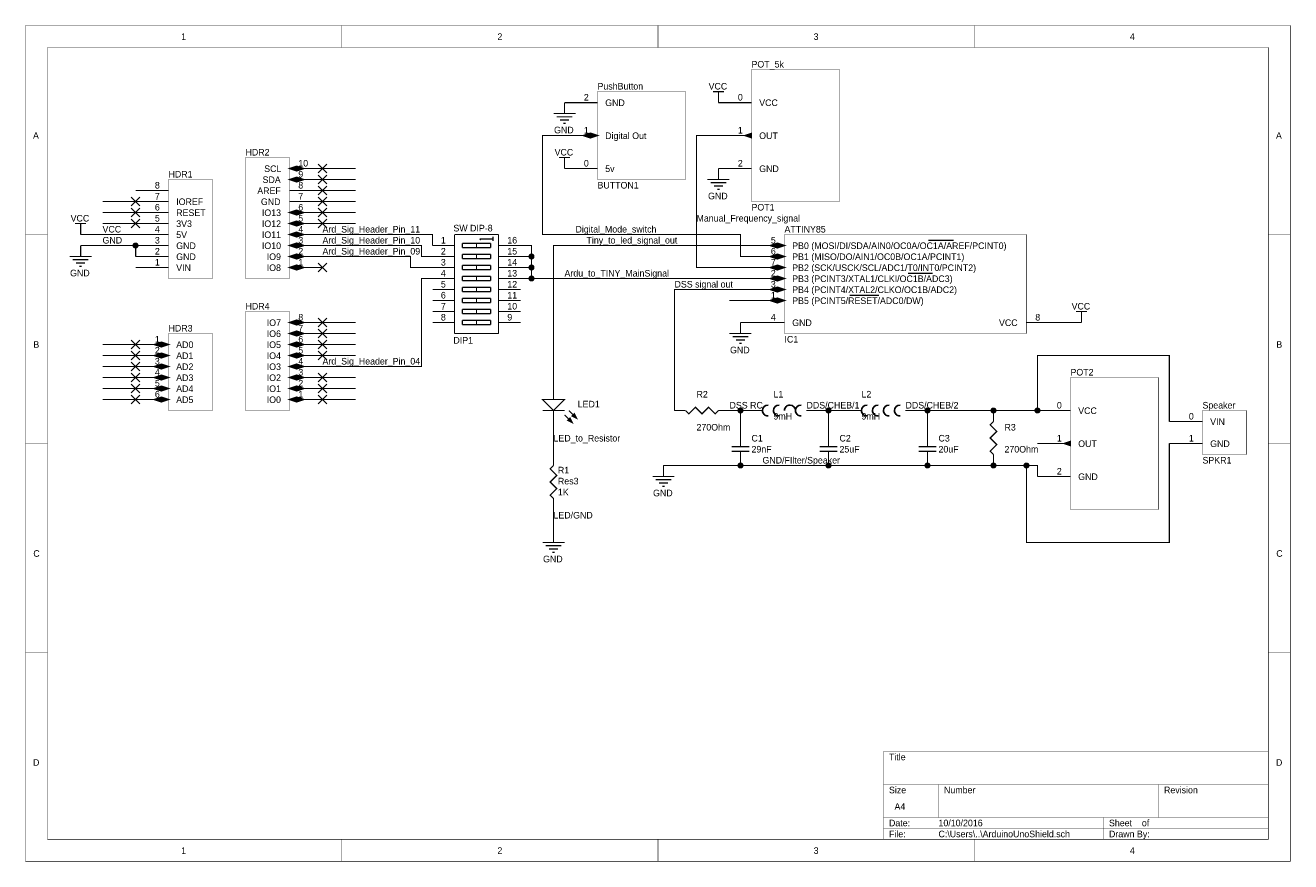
# Model space of a CAD drawing. Header units: millimetres. Extents: x 0 to 11.5, y 0 to 7.6.
import ezdxf

# ---------------------------------------------------------------- set-up
doc = ezdxf.new("R2010")
doc.units = ezdxf.units.MM
doc.header["$MEASUREMENT"] = 0
doc.layers.add('Sheet', color=255, linetype='Continuous')

msp = doc.modelspace()

# ---------------------------------------------------------------- linework, layer by layer
at = {"layer": 'Sheet'}
for points, const_width in [([(0, 7.6), (11.499, 7.6), (11.499, 0.001), (0, 0.001), (0, 7.6)], 0.0039), ([(2.875, 7.4), (2.875, 7.6)], 0.0039), ([(5.75, 7.4), (5.75, 7.6)], 0.0039), ([(8.625, 7.4), (8.625, 7.6)], 0.0039), ([(0.2, 7.4), (11.299, 7.4), (11.299, 0.201), (0.2, 0.201), (0.2, 7.4)], 0.0039), ([(6.6, 7.2), (7.399, 7.2), (7.399, 6.001), (6.6, 6.001), (6.6, 7.2)], 0.0039), ([(4.9, 6.9), (4.9, 6.8)], 0.0118), ([(5.2, 6.9), (4.9, 6.9)], 0.0118), ([(5.2, 7), (5.999, 7), (5.999, 6.201), (5.2, 6.201), (5.2, 7)], 0.0039), ([(6.25, 7), (6.35, 7)], 0.0118), ([(6.3, 6.9), (6.3, 7)], 0.0118), ([(6.6, 6.9), (6.3, 6.9)], 0.0118), ([(4.8, 6.8), (5, 6.8)], 0.0118), ([(4.83, 6.77), (4.97, 6.77)], 0.0118), ([(4.86, 6.74), (4.94, 6.74)], 0.0118), ([(4.89, 6.71), (4.91, 6.71)], 0.0118), ([(4.9, 6.6), (4.7, 6.6), (4.7, 5.7), (6.5, 5.7), (6.5, 5.5), (6.7, 5.5)], 0.0118), ([(5.2, 6.6), (4.9, 6.6)], 0.0118), ([(6.3, 6.6), (6.1, 6.6), (6.1, 5.4), (6.7, 5.4)], 0.0118), ([(6.6, 6.6), (6.3, 6.6)], 0.0118), ([(2, 6.4), (2.399, 6.4), (2.399, 5.301), (2, 5.301), (2, 6.4)], 0.0039), ([(2.66, 6.26), (2.74, 6.34)], 0.0118), ([(2.66, 6.34), (2.74, 6.26)], 0.0118), ([(4.85, 6.4), (4.95, 6.4)], 0.0118), ([(4.9, 6.3), (4.9, 6.4)], 0.0118), ([(2.4, 6.3), (2.7, 6.3)], 0.0118), ([(2.66, 6.16), (2.74, 6.24)], 0.0118), ([(2.66, 6.24), (2.74, 6.16)], 0.0118), ([(3, 6.3), (2.7, 6.3)], 0.0118), ([(5.2, 6.3), (4.9, 6.3)], 0.0118), ([(6.3, 6.3), (6.3, 6.2)], 0.0118), ([(6.6, 6.3), (6.3, 6.3)], 0.0118), ([(1.3, 6.1), (1, 6.1)], 0.0118), ([(1.3, 6.2), (1.699, 6.2), (1.699, 5.301), (1.3, 5.301), (1.3, 6.2)], 0.0039), ([(2.4, 6.2), (2.7, 6.2)], 0.0118), ([(2.4, 6.1), (2.7, 6.1)], 0.0118), ([(2.66, 6.06), (2.74, 6.14)], 0.0118), ([(2.66, 6.14), (2.74, 6.06)], 0.0118), ([(3, 6.2), (2.7, 6.2)], 0.0118), ([(3, 6.1), (2.7, 6.1)], 0.0118), ([(6.2, 6.2), (6.4, 6.2)], 0.0118), ([(6.23, 6.17), (6.37, 6.17)], 0.0118), ([(6.26, 6.14), (6.34, 6.14)], 0.0118), ([(6.29, 6.11), (6.31, 6.11)], 0.0118), ([(1, 6), (0.7, 6)], 0.0118), ([(0.96, 5.96), (1.04, 6.04)], 0.0118), ([(0.96, 6.04), (1.04, 5.96)], 0.0118), ([(1.3, 6), (1, 6)], 0.0118), ([(2.4, 6), (2.7, 6)], 0.0118), ([(2.66, 5.96), (2.74, 6.04)], 0.0118), ([(2.66, 6.04), (2.74, 5.96)], 0.0118), ([(3, 6), (2.7, 6)], 0.0118), ([(1, 5.9), (0.7, 5.9)], 0.0118), ([(0.96, 5.86), (1.04, 5.94)], 0.0118), ([(0.96, 5.94), (1.04, 5.86)], 0.0118), ([(1.3, 5.9), (1, 5.9)], 0.0118), ([(2.4, 5.9), (2.7, 5.9)], 0.0118), ([(2.66, 5.86), (2.74, 5.94)], 0.0118), ([(2.66, 5.94), (2.74, 5.86)], 0.0118), ([(2.7, 5.9), (3, 5.9)], 0.0118), ([(0.45, 5.8), (0.55, 5.8)], 0.0118), ([(0.5, 5.7), (0.5, 5.8)], 0.0118), ([(1, 5.8), (0.7, 5.8)], 0.0118), ([(0.96, 5.76), (1.04, 5.84)], 0.0118), ([(0.96, 5.84), (1.04, 5.76)], 0.0118), ([(1.3, 5.8), (1, 5.8)], 0.0118), ([(2.4, 5.8), (2.7, 5.8)], 0.0118), ([(2.66, 5.76), (2.74, 5.84)], 0.0118), ([(2.66, 5.84), (2.74, 5.76)], 0.0118), ([(2.7, 5.8), (3, 5.8)], 0.0118), ([(0.2, 5.7), (0, 5.7)], 0.0039), ([(0.5, 5.7), (1, 5.7)], 0.0118), ([(1.3, 5.7), (1, 5.7)], 0.0118), ([(2.4, 5.7), (2.7, 5.7)], 0.0118), ([(2.7, 5.7), (3.7, 5.7), (3.7, 5.6)], 0.0118), ([(3.9, 5.7), (3.9, 4.8)], 0.0118), ([(4.3, 5.7), (3.9, 5.7)], 0.0118), ([(4.14, 5.65), (4.13, 5.66)], 0.0118), ([(4.13, 5.66), (4.25, 5.66)], 0.0118), ([(4.25, 5.68), (4.25, 5.64)], 0.0118), ([(4.3, 4.8), (4.3, 5.7)], 0.0118), ([(6.9, 5.7), (9.099, 5.7), (9.099, 4.801), (6.9, 4.801), (6.9, 5.7)], 0.0039), ([(8.271, 5.648), (8.208, 5.648)], 0.0118), ([(8.33, 5.648), (8.271, 5.648)], 0.0118), ([(8.374, 5.648), (8.33, 5.648)], 0.0118), ([(8.437, 5.648), (8.374, 5.648)], 0.0118), ([(11.3, 5.7), (11.5, 5.7)], 0.0039), ([(0.5, 5.6), (0.5, 5.5)], 0.0118), ([(0.5, 5.6), (1, 5.6)], 0.0118), ([(1.3, 5.6), (1, 5.6)], 0.0118), ([(1, 5.5), (1, 5.6)], 0.0118), ([(2.4, 5.6), (2.7, 5.6)], 0.0118), ([(2.7, 5.6), (3.6, 5.6), (3.6, 5.5), (3.7, 5.5)], 0.0118), ([(3.9, 5.6), (3.7, 5.6)], 0.0118), ([(3.97, 5.62), (4.23, 5.62)], 0.0118), ([(3.97, 5.58), (3.97, 5.62)], 0.0118), ([(4.23, 5.58), (3.97, 5.58)], 0.0118), ([(3.97, 5.52), (4.23, 5.52)], 0.0118), ([(3.97, 5.48), (3.97, 5.52)], 0.0118), ([(4.1, 5.62), (4.1, 5.58)], 0.0118), ([(4.1, 5.52), (4.1, 5.48)], 0.0118), ([(4.23, 5.62), (4.23, 5.58)], 0.0118), ([(4.23, 5.52), (4.23, 5.48)], 0.0118), ([(4.3, 5.6), (4.5, 5.6)], 0.0118), ([(4.5, 5.6), (4.6, 5.6), (4.6, 5.5), (4.6, 5.4), (4.6, 5.3), (4.5, 5.3)], 0.0118), ([(6.7, 5.6), (4.8, 5.6), (4.8, 4.4)], 0.0118), ([(6.9, 5.6), (6.7, 5.6)], 0.0118), ([(0.4, 5.5), (0.6, 5.5)], 0.0118), ([(0.43, 5.47), (0.57, 5.47)], 0.0118), ([(0.46, 5.44), (0.54, 5.44)], 0.0118), ([(0.49, 5.41), (0.51, 5.41)], 0.0118), ([(1.3, 5.5), (1, 5.5)], 0.0118), ([(2.4, 5.5), (2.7, 5.5)], 0.0118), ([(2.66, 5.36), (2.74, 5.44)], 0.0118), ([(2.66, 5.44), (2.74, 5.36)], 0.0118), ([(2.7, 5.5), (3.5, 5.5), (3.5, 5.4), (3.7, 5.4)], 0.0118), ([(3.9, 5.5), (3.7, 5.5)], 0.0118), ([(4.23, 5.48), (3.97, 5.48)], 0.0118), ([(3.97, 5.42), (4.23, 5.42)], 0.0118), ([(3.97, 5.38), (3.97, 5.42)], 0.0118), ([(4.1, 5.42), (4.1, 5.38)], 0.0118), ([(4.23, 5.42), (4.23, 5.38)], 0.0118), ([(4.3, 5.5), (4.5, 5.5)], 0.0118), ([(4.5, 5.5), (4.6, 5.5)], 0.0118), ([(6.9, 5.5), (6.7, 5.5)], 0.0118), ([(1.3, 5.4), (1, 5.4)], 0.0118), ([(2.4, 5.4), (2.7, 5.4)], 0.0118), ([(2.7, 4.5), (3.6, 4.5), (3.6, 5.3), (3.7, 5.3)], 0.0118), ([(3.9, 5.4), (3.7, 5.4)], 0.0118), ([(3.9, 5.3), (3.7, 5.3)], 0.0118), ([(4.23, 5.38), (3.97, 5.38)], 0.0118), ([(3.97, 5.32), (4.23, 5.32)], 0.0118), ([(3.97, 5.28), (3.97, 5.32)], 0.0118), ([(4.1, 5.32), (4.1, 5.28)], 0.0118), ([(4.23, 5.32), (4.23, 5.28)], 0.0118), ([(4.3, 5.4), (4.5, 5.4)], 0.0118), ([(4.3, 5.3), (4.5, 5.3)], 0.0118), ([(4.5, 5.4), (4.6, 5.4)], 0.0118), ([(4.6, 5.3), (6.7, 5.3)], 0.0118), ([(6.9, 5.4), (6.7, 5.4)], 0.0118), ([(6.9, 5.3), (6.7, 5.3)], 0.0118), ([(8.086, 5.348), (8.023, 5.348)], 0.0118), ([(8.145, 5.348), (8.086, 5.348)], 0.0118), ([(8.189, 5.348), (8.145, 5.348)], 0.0118), ([(8.247, 5.348), (8.189, 5.348)], 0.0118), ([(3.9, 5.2), (3.7, 5.2)], 0.0118), ([(4.23, 5.28), (3.97, 5.28)], 0.0118), ([(3.97, 5.22), (4.23, 5.22)], 0.0118), ([(3.97, 5.18), (3.97, 5.22)], 0.0118), ([(4.23, 5.18), (3.97, 5.18)], 0.0118), ([(4.1, 5.22), (4.1, 5.18)], 0.0118), ([(4.23, 5.22), (4.23, 5.18)], 0.0118), ([(4.3, 5.2), (4.5, 5.2)], 0.0118), ([(6.7, 5.2), (5.9, 5.2), (5.9, 4.1)], 0.0118), ([(6.9, 5.2), (6.7, 5.2)], 0.0118), ([(3.9, 5.1), (3.7, 5.1)], 0.0118), ([(3.97, 5.12), (4.23, 5.12)], 0.0118), ([(3.97, 5.08), (3.97, 5.12)], 0.0118), ([(4.23, 5.08), (3.97, 5.08)], 0.0118), ([(4.1, 5.12), (4.1, 5.08)], 0.0118), ([(4.23, 5.12), (4.23, 5.08)], 0.0118), ([(4.3, 5.1), (4.5, 5.1)], 0.0118), ([(6.7, 5.1), (6.4, 5.1)], 0.0118), ([(6.9, 5.1), (6.7, 5.1)], 0.0118), ([(7.551, 5.148), (7.493, 5.148)], 0.0118), ([(7.604, 5.148), (7.551, 5.148)], 0.0118), ([(7.653, 5.148), (7.604, 5.148)], 0.0118), ([(7.706, 5.148), (7.653, 5.148)], 0.0118), ([(7.76, 5.148), (7.706, 5.148)], 0.0118), ([(2, 5), (2.399, 5), (2.399, 4.101), (2, 4.101), (2, 5)], 0.0039), ([(3.9, 5), (3.7, 5)], 0.0118), ([(3.97, 5.02), (4.23, 5.02)], 0.0118), ([(3.97, 4.98), (3.97, 5.02)], 0.0118), ([(4.23, 4.98), (3.97, 4.98)], 0.0118), ([(4.1, 5.02), (4.1, 4.98)], 0.0118), ([(4.23, 5.02), (4.23, 4.98)], 0.0118), ([(4.3, 5), (4.5, 5)], 0.0118), ([(9.55, 5), (9.65, 5)], 0.0118), ([(9.6, 4.9), (9.6, 5)], 0.0118), ([(2.4, 4.9), (2.7, 4.9)], 0.0118), ([(2.66, 4.86), (2.74, 4.94)], 0.0118), ([(2.66, 4.94), (2.74, 4.86)], 0.0118), ([(2.66, 4.76), (2.74, 4.84)], 0.0118), ([(2.66, 4.84), (2.74, 4.76)], 0.0118), ([(2.7, 4.9), (3, 4.9)], 0.0118), ([(3.9, 4.9), (3.7, 4.9)], 0.0118), ([(3.97, 4.92), (4.23, 4.92)], 0.0118), ([(3.97, 4.88), (3.97, 4.92)], 0.0118), ([(4.23, 4.88), (3.97, 4.88)], 0.0118), ([(4.1, 4.92), (4.1, 4.88)], 0.0118), ([(4.23, 4.92), (4.23, 4.88)], 0.0118), ([(4.3, 4.9), (4.5, 4.9)], 0.0118), ([(6.5, 4.9), (6.5, 4.8)], 0.0118), ([(6.5, 4.9), (6.7, 4.9)], 0.0118), ([(6.9, 4.9), (6.7, 4.9)], 0.0118), ([(9.1, 4.9), (9.3, 4.9)], 0.0118), ([(9.6, 4.9), (9.3, 4.9)], 0.0118), ([(0.96, 4.66), (1.04, 4.74)], 0.0118), ([(0.96, 4.74), (1.04, 4.66)], 0.0118), ([(1.3, 4.8), (1.699, 4.8), (1.699, 4.101), (1.3, 4.101), (1.3, 4.8)], 0.0039), ([(2.4, 4.8), (2.7, 4.8)], 0.0118), ([(2.66, 4.66), (2.74, 4.74)], 0.0118), ([(2.66, 4.74), (2.74, 4.66)], 0.0118), ([(2.7, 4.8), (3, 4.8)], 0.0118), ([(3.9, 4.8), (4.3, 4.8)], 0.0118), ([(6.4, 4.8), (6.6, 4.8)], 0.0118), ([(6.43, 4.77), (6.57, 4.77)], 0.0118), ([(6.46, 4.74), (6.54, 4.74)], 0.0118), ([(1, 4.7), (0.7, 4.7)], 0.0118), ([(1, 4.6), (0.7, 4.6)], 0.0118), ([(0.96, 4.56), (1.04, 4.64)], 0.0118), ([(0.96, 4.64), (1.04, 4.56)], 0.0118), ([(1.3, 4.7), (1, 4.7)], 0.0118), ([(1.3, 4.6), (1, 4.6)], 0.0118), ([(2.4, 4.7), (2.7, 4.7)], 0.0118), ([(2.4, 4.6), (2.7, 4.6)], 0.0118), ([(2.66, 4.56), (2.74, 4.64)], 0.0118), ([(2.66, 4.64), (2.74, 4.56)], 0.0118), ([(2.7, 4.7), (3, 4.7)], 0.0118), ([(2.7, 4.6), (3, 4.6)], 0.0118), ([(6.49, 4.71), (6.51, 4.71)], 0.0118), ([(8.2, 4.1), (8.8, 4.1), (9.2, 4.1), (9.2, 4.6), (10.4, 4.6), (10.4, 4)], 0.0118), ([(1, 4.5), (0.7, 4.5)], 0.0118), ([(0.96, 4.46), (1.04, 4.54)], 0.0118), ([(0.96, 4.54), (1.04, 4.46)], 0.0118), ([(1.3, 4.5), (1, 4.5)], 0.0118), ([(2.4, 4.5), (2.7, 4.5)], 0.0118), ([(1, 4.4), (0.7, 4.4)], 0.0118), ([(0.96, 4.36), (1.04, 4.44)], 0.0118), ([(0.96, 4.44), (1.04, 4.36)], 0.0118), ([(1.3, 4.4), (1, 4.4)], 0.0118), ([(2.4, 4.4), (2.7, 4.4)], 0.0118), ([(2.66, 4.36), (2.74, 4.44)], 0.0118), ([(2.66, 4.44), (2.74, 4.36)], 0.0118), ([(2.7, 4.4), (3, 4.4)], 0.0118), ([(4.8, 4.2), (4.8, 4.4)], 0.0118), ([(9.5, 4.4), (10.299, 4.4), (10.299, 3.201), (9.5, 3.201), (9.5, 4.4)], 0.0039), ([(1, 4.3), (0.7, 4.3)], 0.0118), ([(0.96, 4.26), (1.04, 4.34)], 0.0118), ([(0.96, 4.34), (1.04, 4.26)], 0.0118), ([(1.3, 4.3), (1, 4.3)], 0.0118), ([(2.4, 4.3), (2.7, 4.3)], 0.0118), ([(2.66, 4.26), (2.74, 4.34)], 0.0118), ([(2.66, 4.34), (2.74, 4.26)], 0.0118), ([(2.7, 4.3), (3, 4.3)], 0.0118), ([(1, 4.2), (0.7, 4.2)], 0.0118), ([(0.96, 4.16), (1.04, 4.24)], 0.0118), ([(0.96, 4.24), (1.04, 4.16)], 0.0118), ([(1.3, 4.2), (1, 4.2)], 0.0118), ([(2.4, 4.2), (2.7, 4.2)], 0.0118), ([(2.66, 4.16), (2.74, 4.24)], 0.0118), ([(2.66, 4.24), (2.74, 4.16)], 0.0118), ([(2.7, 4.2), (3, 4.2)], 0.0118), ([(4.9, 4.1), (4.7, 4.1)], 0.0118), ([(4.8, 4.1), (4.8, 3.9)], 0.0118), ([(4.9, 4.06), (4.97, 3.99)], 0.0118), ([(4.94, 4.1), (5.01, 4.03)], 0.0118), ([(6, 4.1), (5.9, 4.1)], 0.0118), ([(6, 4.1), (6.03, 4.07), (6.09, 4.13), (6.15, 4.07), (6.21, 4.13), (6.27, 4.07), (6.3, 4.1)], 0.0118), ([(6.3, 4.1), (6.4, 4.1)], 0.0118), ([(6.6, 4.1), (6.5, 4.1), (6.4, 4.1)], 0.0118), ([(6.5, 4.1), (6.5, 3.9)], 0.0118), ([(6.7, 4.1), (6.6, 4.1)], 0.0118), ([(7.1, 4.1), (7.2, 4.1)], 0.0118), ([(7.3, 3.9), (7.3, 4.1), (7.2, 4.1)], 0.0118), ([(7.3, 4.1), (7.5, 4.1)], 0.0118), ([(7.6, 4.1), (7.5, 4.1)], 0.0118), ([(8, 4.1), (8.1, 4.1)], 0.0118), ([(8.1, 4.1), (8.2, 4.1), (8.2, 3.9)], 0.0118), ([(8.8, 4), (8.8, 4.1)], 0.0118), ([(9.5, 4.1), (9.2, 4.1)], 0.0118), ([(10.7, 4.1), (11.099, 4.1), (11.099, 3.701), (10.7, 3.701), (10.7, 4.1)], 0.0039), ([(8.8, 4), (8.77, 3.97), (8.83, 3.91), (8.77, 3.85), (8.83, 3.79), (8.77, 3.73), (8.8, 3.7)], 0.0118), ([(10.7, 4), (10.4, 4)], 0.0118), ([(0.2, 3.8), (0, 3.8)], 0.0039), ([(4.8, 3.7), (4.8, 3.9)], 0.0118), ([(6.5, 3.8), (6.5, 3.9)], 0.0118), ([(6.5, 3.8), (6.5, 3.77)], 0.0118), ([(7.3, 3.8), (7.3, 3.9)], 0.0118), ([(7.3, 3.8), (7.3, 3.77)], 0.0118), ([(8.2, 3.8), (8.2, 3.9)], 0.0118), ([(8.2, 3.8), (8.2, 3.77)], 0.0118), ([(9.1, 3.6), (9.1, 2.9), (10.4, 2.9), (10.4, 3.8)], 0.0118), ([(9.5, 3.8), (9.2, 3.8)], 0.0118), ([(10.7, 3.8), (10.4, 3.8)], 0.0118), ([(11.3, 3.8), (11.5, 3.8)], 0.0039), ([(4.8, 3.6), (4.8, 3.7)], 0.0118), ([(6.42, 3.77), (6.58, 3.77)], 0.0118), ([(6.58, 3.73), (6.42, 3.73)], 0.0118), ([(6.5, 3.7), (6.5, 3.73)], 0.0118), ([(6.5, 3.7), (6.5, 3.6)], 0.0118), ([(7.22, 3.77), (7.38, 3.77)], 0.0118), ([(7.38, 3.73), (7.22, 3.73)], 0.0118), ([(7.3, 3.7), (7.3, 3.73)], 0.0118), ([(7.3, 3.7), (7.3, 3.6)], 0.0118), ([(8.12, 3.77), (8.28, 3.77)], 0.0118), ([(8.28, 3.73), (8.12, 3.73)], 0.0118), ([(8.2, 3.7), (8.2, 3.73)], 0.0118), ([(8.2, 3.7), (8.2, 3.6)], 0.0118), ([(8.8, 3.7), (8.8, 3.6)], 0.0118), ([(4.8, 3.6), (4.77, 3.57), (4.83, 3.51), (4.77, 3.45), (4.83, 3.39), (4.77, 3.33), (4.8, 3.3)], 0.0118), ([(5.8, 3.6), (5.8, 3.5)], 0.0118), ([(9.2, 3.5), (9.2, 3.6), (9.1, 3.6), (8.8, 3.6), (8.2, 3.6), (7.3, 3.6), (6.5, 3.6), (5.8, 3.6)], 0.0118), ([(5.7, 3.5), (5.9, 3.5)], 0.0118), ([(5.73, 3.47), (5.87, 3.47)], 0.0118), ([(9.5, 3.5), (9.2, 3.5)], 0.0118), ([(5.76, 3.44), (5.84, 3.44)], 0.0118), ([(5.79, 3.41), (5.81, 3.41)], 0.0118), ([(4.8, 3.3), (4.8, 3.2)], 0.0118), ([(4.8, 3), (4.8, 3.2)], 0.0118), ([(4.8, 3), (4.8, 2.9)], 0.0118), ([(4.7, 2.9), (4.9, 2.9)], 0.0118), ([(4.73, 2.87), (4.87, 2.87)], 0.0118), ([(4.76, 2.84), (4.84, 2.84)], 0.0118), ([(4.79, 2.81), (4.81, 2.81)], 0.0118), ([(0.2, 1.9), (0, 1.9)], 0.0039), ([(11.3, 1.9), (11.5, 1.9)], 0.0039), ([(7.8, 1), (11.3, 1)], 0.0039), ([(7.8, 0.2), (7.8, 1)], 0.0039), ([(7.8, 0.7), (11.3, 0.7)], 0.0039), ([(8.3, 0.4), (8.3, 0.7)], 0.0039), ([(10.3, 0.4), (10.3, 0.7)], 0.0039), ([(7.8, 0.4), (11.3, 0.4)], 0.0039), ([(9.8, 0.2), (9.8, 0.4)], 0.0039), ([(7.8, 0.3), (11.3, 0.3)], 0.0039), ([(2.875, 0.2), (2.875, 0)], 0.0039), ([(5.75, 0.2), (5.75, 0)], 0.0039), ([(8.625, 0.2), (8.625, 0)], 0.0039)]:
    msp.add_lwpolyline(points, dxfattribs=dict(at, const_width=const_width))
at = {"layer": 'Sheet', "const_width": 0.0118}
for points in [[(5.13, 6.58), (5.07, 6.6), (5.13, 6.62), (5.13, 6.58)], [(5.13, 6.62), (5.13, 6.58), (5.07, 6.6), (5.13, 6.62)], [(5.2, 6.6), (5.14, 6.58), (5.14, 6.62), (5.2, 6.6)], [(5.14, 6.62), (5.2, 6.6), (5.14, 6.58), (5.14, 6.62)], [(6.6, 6.58), (6.54, 6.6), (6.6, 6.62), (6.6, 6.58)], [(6.54, 6.6), (6.6, 6.62), (6.6, 6.58), (6.54, 6.6)], [(2.46, 6.28), (2.4, 6.3), (2.46, 6.32), (2.46, 6.28)], [(2.46, 6.32), (2.4, 6.3), (2.46, 6.28), (2.46, 6.32)], [(2.53, 6.3), (2.47, 6.28), (2.47, 6.32), (2.53, 6.3)], [(2.47, 6.32), (2.47, 6.28), (2.53, 6.3), (2.47, 6.32)], [(2.46, 6.18), (2.4, 6.2), (2.46, 6.22), (2.46, 6.18)], [(2.46, 6.22), (2.4, 6.2), (2.46, 6.18), (2.46, 6.22)], [(2.53, 6.2), (2.47, 6.18), (2.47, 6.22), (2.53, 6.2)], [(2.47, 6.22), (2.47, 6.18), (2.53, 6.2), (2.47, 6.22)], [(2.46, 5.88), (2.4, 5.9), (2.46, 5.92), (2.46, 5.88)], [(2.46, 5.92), (2.4, 5.9), (2.46, 5.88), (2.46, 5.92)], [(2.53, 5.9), (2.47, 5.88), (2.47, 5.92), (2.53, 5.9)], [(2.47, 5.92), (2.47, 5.88), (2.53, 5.9), (2.47, 5.92)], [(2.46, 5.78), (2.4, 5.8), (2.46, 5.82), (2.46, 5.78)], [(2.46, 5.82), (2.4, 5.8), (2.46, 5.78), (2.46, 5.82)], [(2.53, 5.8), (2.47, 5.78), (2.47, 5.82), (2.53, 5.8)], [(2.47, 5.82), (2.47, 5.78), (2.53, 5.8), (2.47, 5.82)], [(2.46, 5.68), (2.4, 5.7), (2.46, 5.72), (2.46, 5.68)], [(2.46, 5.72), (2.4, 5.7), (2.46, 5.68), (2.46, 5.72)], [(2.53, 5.7), (2.47, 5.68), (2.47, 5.72), (2.53, 5.7)], [(2.47, 5.72), (2.47, 5.68), (2.53, 5.7), (2.47, 5.72)], [(2.46, 5.58), (2.4, 5.6), (2.46, 5.62), (2.46, 5.58)], [(2.46, 5.62), (2.4, 5.6), (2.46, 5.58), (2.46, 5.62)], [(2.46, 5.48), (2.4, 5.5), (2.46, 5.52), (2.46, 5.48)], [(2.46, 5.52), (2.4, 5.5), (2.46, 5.48), (2.46, 5.52)], [(2.53, 5.6), (2.47, 5.58), (2.47, 5.62), (2.53, 5.6)], [(2.47, 5.62), (2.47, 5.58), (2.53, 5.6), (2.47, 5.62)], [(2.53, 5.5), (2.47, 5.48), (2.47, 5.52), (2.53, 5.5)], [(2.47, 5.52), (2.47, 5.48), (2.53, 5.5), (2.47, 5.52)], [(6.83, 5.58), (6.77, 5.6), (6.83, 5.62), (6.83, 5.58)], [(6.83, 5.62), (6.83, 5.58), (6.77, 5.6), (6.83, 5.62)], [(6.83, 5.48), (6.77, 5.5), (6.83, 5.52), (6.83, 5.48)], [(6.83, 5.52), (6.83, 5.48), (6.77, 5.5), (6.83, 5.52)], [(6.9, 5.6), (6.84, 5.58), (6.84, 5.62), (6.9, 5.6)], [(6.84, 5.62), (6.9, 5.6), (6.84, 5.58), (6.84, 5.62)], [(6.9, 5.5), (6.84, 5.48), (6.84, 5.52), (6.9, 5.5)], [(6.84, 5.52), (6.9, 5.5), (6.84, 5.48), (6.84, 5.52)], [(2.46, 5.38), (2.4, 5.4), (2.46, 5.42), (2.46, 5.38)], [(2.46, 5.42), (2.4, 5.4), (2.46, 5.38), (2.46, 5.42)], [(2.53, 5.4), (2.47, 5.38), (2.47, 5.42), (2.53, 5.4)], [(2.47, 5.42), (2.47, 5.38), (2.53, 5.4), (2.47, 5.42)], [(6.83, 5.38), (6.77, 5.4), (6.83, 5.42), (6.83, 5.38)], [(6.83, 5.42), (6.83, 5.38), (6.77, 5.4), (6.83, 5.42)], [(6.9, 5.4), (6.84, 5.38), (6.84, 5.42), (6.9, 5.4)], [(6.84, 5.42), (6.9, 5.4), (6.84, 5.38), (6.84, 5.42)], [(6.83, 5.28), (6.77, 5.3), (6.83, 5.32), (6.83, 5.28)], [(6.83, 5.32), (6.83, 5.28), (6.77, 5.3), (6.83, 5.32)], [(6.9, 5.3), (6.84, 5.28), (6.84, 5.32), (6.9, 5.3)], [(6.84, 5.32), (6.9, 5.3), (6.84, 5.28), (6.84, 5.32)], [(6.83, 5.18), (6.77, 5.2), (6.83, 5.22), (6.83, 5.18)], [(6.83, 5.22), (6.83, 5.18), (6.77, 5.2), (6.83, 5.22)], [(6.9, 5.2), (6.84, 5.18), (6.84, 5.22), (6.9, 5.2)], [(6.84, 5.22), (6.9, 5.2), (6.84, 5.18), (6.84, 5.22)], [(6.83, 5.08), (6.77, 5.1), (6.83, 5.12), (6.83, 5.08)], [(6.83, 5.12), (6.83, 5.08), (6.77, 5.1), (6.83, 5.12)], [(6.9, 5.1), (6.84, 5.08), (6.84, 5.12), (6.9, 5.1)], [(6.84, 5.12), (6.9, 5.1), (6.84, 5.08), (6.84, 5.12)], [(2.46, 4.88), (2.4, 4.9), (2.46, 4.92), (2.46, 4.88)], [(2.46, 4.92), (2.4, 4.9), (2.46, 4.88), (2.46, 4.92)], [(2.53, 4.9), (2.47, 4.88), (2.47, 4.92), (2.53, 4.9)], [(2.47, 4.92), (2.47, 4.88), (2.53, 4.9), (2.47, 4.92)], [(1.23, 4.68), (1.17, 4.7), (1.23, 4.72), (1.23, 4.68)], [(1.23, 4.72), (1.23, 4.68), (1.17, 4.7), (1.23, 4.72)], [(1.3, 4.7), (1.24, 4.68), (1.24, 4.72), (1.3, 4.7)], [(1.24, 4.72), (1.3, 4.7), (1.24, 4.68), (1.24, 4.72)], [(2.46, 4.78), (2.4, 4.8), (2.46, 4.82), (2.46, 4.78)], [(2.46, 4.82), (2.4, 4.8), (2.46, 4.78), (2.46, 4.82)], [(2.46, 4.68), (2.4, 4.7), (2.46, 4.72), (2.46, 4.68)], [(2.46, 4.72), (2.4, 4.7), (2.46, 4.68), (2.46, 4.72)], [(2.53, 4.8), (2.47, 4.78), (2.47, 4.82), (2.53, 4.8)], [(2.47, 4.82), (2.47, 4.78), (2.53, 4.8), (2.47, 4.82)], [(2.53, 4.7), (2.47, 4.68), (2.47, 4.72), (2.53, 4.7)], [(2.47, 4.72), (2.47, 4.68), (2.53, 4.7), (2.47, 4.72)], [(1.23, 4.58), (1.17, 4.6), (1.23, 4.62), (1.23, 4.58)], [(1.23, 4.62), (1.23, 4.58), (1.17, 4.6), (1.23, 4.62)], [(1.3, 4.6), (1.24, 4.58), (1.24, 4.62), (1.3, 4.6)], [(1.24, 4.62), (1.3, 4.6), (1.24, 4.58), (1.24, 4.62)], [(2.46, 4.58), (2.4, 4.6), (2.46, 4.62), (2.46, 4.58)], [(2.46, 4.62), (2.4, 4.6), (2.46, 4.58), (2.46, 4.62)], [(2.53, 4.6), (2.47, 4.58), (2.47, 4.62), (2.53, 4.6)], [(2.47, 4.62), (2.47, 4.58), (2.53, 4.6), (2.47, 4.62)], [(1.23, 4.48), (1.17, 4.5), (1.23, 4.52), (1.23, 4.48)], [(1.23, 4.52), (1.23, 4.48), (1.17, 4.5), (1.23, 4.52)], [(1.3, 4.5), (1.24, 4.48), (1.24, 4.52), (1.3, 4.5)], [(1.24, 4.52), (1.3, 4.5), (1.24, 4.48), (1.24, 4.52)], [(2.46, 4.48), (2.4, 4.5), (2.46, 4.52), (2.46, 4.48)], [(2.46, 4.52), (2.4, 4.5), (2.46, 4.48), (2.46, 4.52)], [(2.53, 4.5), (2.47, 4.48), (2.47, 4.52), (2.53, 4.5)], [(2.47, 4.52), (2.47, 4.48), (2.53, 4.5), (2.47, 4.52)], [(1.23, 4.38), (1.17, 4.4), (1.23, 4.42), (1.23, 4.38)], [(1.23, 4.42), (1.23, 4.38), (1.17, 4.4), (1.23, 4.42)], [(1.3, 4.4), (1.24, 4.38), (1.24, 4.42), (1.3, 4.4)], [(1.24, 4.42), (1.3, 4.4), (1.24, 4.38), (1.24, 4.42)], [(2.46, 4.38), (2.4, 4.4), (2.46, 4.42), (2.46, 4.38)], [(2.46, 4.42), (2.4, 4.4), (2.46, 4.38), (2.46, 4.42)], [(2.53, 4.4), (2.47, 4.38), (2.47, 4.42), (2.53, 4.4)], [(2.47, 4.42), (2.47, 4.38), (2.53, 4.4), (2.47, 4.42)], [(1.23, 4.28), (1.17, 4.3), (1.23, 4.32), (1.23, 4.28)], [(1.23, 4.32), (1.23, 4.28), (1.17, 4.3), (1.23, 4.32)], [(1.3, 4.3), (1.24, 4.28), (1.24, 4.32), (1.3, 4.3)], [(1.24, 4.32), (1.3, 4.3), (1.24, 4.28), (1.24, 4.32)], [(2.46, 4.28), (2.4, 4.3), (2.46, 4.32), (2.46, 4.28)], [(2.46, 4.32), (2.4, 4.3), (2.46, 4.28), (2.46, 4.32)], [(2.53, 4.3), (2.47, 4.28), (2.47, 4.32), (2.53, 4.3)], [(2.47, 4.32), (2.47, 4.28), (2.53, 4.3), (2.47, 4.32)], [(1.23, 4.18), (1.17, 4.2), (1.23, 4.22), (1.23, 4.18)], [(1.23, 4.22), (1.23, 4.18), (1.17, 4.2), (1.23, 4.22)], [(1.3, 4.2), (1.24, 4.18), (1.24, 4.22), (1.3, 4.2)], [(1.24, 4.22), (1.3, 4.2), (1.24, 4.18), (1.24, 4.22)], [(2.46, 4.18), (2.4, 4.2), (2.46, 4.22), (2.46, 4.18)], [(2.46, 4.22), (2.4, 4.2), (2.46, 4.18), (2.46, 4.22)], [(2.53, 4.2), (2.47, 4.18), (2.47, 4.22), (2.53, 4.2)], [(2.47, 4.22), (2.47, 4.18), (2.53, 4.2), (2.47, 4.22)], [(4.8, 4.1), (4.7, 4.2), (4.9, 4.2), (4.8, 4.1)], [(4.7, 4.2), (4.8, 4.1), (4.9, 4.2), (4.7, 4.2)], [(4.97, 3.99), (4.93, 4.01), (4.95, 4.03), (4.97, 3.99)], [(4.97, 3.99), (4.95, 4.03), (4.93, 4.01), (4.97, 3.99)], [(5.01, 4.03), (4.97, 4.05), (4.99, 4.07), (5.01, 4.03)], [(5.01, 4.03), (4.99, 4.07), (4.97, 4.05), (5.01, 4.03)], [(9.5, 3.78), (9.44, 3.8), (9.5, 3.82), (9.5, 3.78)], [(9.44, 3.8), (9.5, 3.82), (9.5, 3.78), (9.44, 3.8)]]:
    msp.add_lwpolyline(points, close=True, dxfattribs=at)
at = {"layer": 'Sheet', "const_width": 0.02}
for points in [[(0.99, 5.6, 1), (1.01, 5.6, 1)], [(4.59, 5.5, 1), (4.61, 5.5, 1)], [(4.59, 5.4, 1), (4.61, 5.4, 1)], [(4.59, 5.3, 1), (4.61, 5.3, 1)], [(6.49, 4.1, 1), (6.51, 4.1, 1)], [(7.29, 4.1, 1), (7.31, 4.1, 1)], [(8.19, 4.1, 1), (8.21, 4.1, 1)], [(8.79, 4.1, 1), (8.81, 4.1, 1)], [(9.19, 4.1, 1), (9.21, 4.1, 1)], [(6.49, 3.6, 1), (6.51, 3.6, 1)], [(7.29, 3.6, 1), (7.31, 3.6, 1)], [(8.19, 3.6, 1), (8.21, 3.6, 1)], [(8.79, 3.6, 1), (8.81, 3.6, 1)], [(9.09, 3.6, 1), (9.11, 3.6, 1)]]:
    msp.add_lwpolyline(points, format="xyb", close=True, dxfattribs=at)
at = {"layer": 'Sheet'}
for centre, ratio in [((1, 5.6), 0.998561), ((1, 5.6), 0.998561), ((1, 5.6), 0.998561), ((1, 5.6), 0.998561), ((1, 5.6), 0.998561), ((1, 5.6), 0.998561), ((1, 5.6), 0.998561), ((4.6, 5.5), 0.998556), ((4.6, 5.5), 0.998556), ((4.6, 5.5), 0.998556), ((4.6, 5.5), 0.998556), ((4.6, 5.4), 0.998556), ((4.6, 5.4), 0.998556), ((4.6, 5.4), 0.998556), ((4.6, 5.4), 0.998556), ((4.6, 5.3), 0.998561), ((4.6, 5.3), 0.998561), ((4.6, 5.3), 0.998561), ((4.6, 5.3), 0.998561), ((6.5, 4.1), 0.999888), ((6.5, 4.1), 0.999888), ((6.5, 4.1), 0.999888), ((6.5, 4.1), 0.999888), ((7.3, 4.1), 0.999898), ((7.3, 4.1), 0.999898), ((7.3, 4.1), 0.999898), ((7.3, 4.1), 0.999898), ((8.2, 4.1), 0.998571), ((8.2, 4.1), 0.998571), ((8.2, 4.1), 0.998571), ((8.2, 4.1), 0.998571), ((8.8, 4.1), 0.998571), ((8.8, 4.1), 0.998571), ((8.8, 4.1), 0.998571), ((8.8, 4.1), 0.998571), ((8.8, 4.1), 0.998571), ((9.2, 4.1), 0.999898), ((9.2, 4.1), 0.999898), ((9.2, 4.1), 0.999898), ((9.2, 4.1), 0.999898), ((9.2, 4.1), 0.999898), ((6.5, 3.6), 0.999888), ((6.5, 3.6), 0.999888), ((6.5, 3.6), 0.999888), ((6.5, 3.6), 0.999888), ((6.5, 3.6), 0.999888), ((7.3, 3.6), 0.999898), ((7.3, 3.6), 0.999898), ((7.3, 3.6), 0.999898), ((7.3, 3.6), 0.999898), ((7.3, 3.6), 0.999898), ((8.2, 3.6), 0.998571), ((8.2, 3.6), 0.998571), ((8.2, 3.6), 0.998571), ((8.2, 3.6), 0.998571), ((8.2, 3.6), 0.998571), ((8.8, 3.6), 0.998571), ((8.8, 3.6), 0.998571), ((8.8, 3.6), 0.998571), ((8.8, 3.6), 0.998571), ((8.8, 3.6), 0.998571), ((9.1, 3.6), 0.999878), ((9.1, 3.6), 0.999878), ((9.1, 3.6), 0.999878), ((9.1, 3.6), 0.999878)]:
    msp.add_ellipse(centre, major_axis=(0, 0.0196), ratio=ratio, dxfattribs=at)
for centre, major_axis, ratio, start_param, end_param in [((6.75, 4.1), (0, 0.0496), 0.999883, 6.275268, 7.845414), ((6.85, 4.1), (0, 0.0496), 0.999887, 6.275269, 7.845249), ((6.95, 4.1), (0.0496, 0), 0.999589, 1.562413, 3.149647), ((6.95, 4.1), (0.0496, 0), 0.999589, 6.275264, 7.845598), ((7.05, 4.1), (0, 0.0496), 0.999887, 6.275264, 7.845943), ((7.65, 4.1), (0, 0.0496), 0.999887, 6.275264, 7.845959), ((7.75, 4.1), (0, 0.0496), 0.999887, 6.275265, 7.845781), ((7.85, 4.1), (0, 0.0496), 0.999887, 6.275266, 7.845604), ((7.95, 4.1), (0, 0.0496), 0.999895, 6.275268, 7.845434), ((6.75, 4.1), (0, 0.0496), 0.999883, 1.562229, 3.149646), ((6.85, 4.1), (0, 0.0496), 0.999887, 1.562064, 3.149647), ((7.05, 4.1), (0, 0.0496), 0.999887, 1.562757, 3.149642), ((7.65, 4.1), (0, 0.0496), 0.999887, 1.562773, 3.149641), ((7.75, 4.1), (0, 0.0496), 0.999887, 1.562596, 3.149643), ((7.85, 4.1), (0, 0.0496), 0.999887, 1.562419, 3.149644), ((7.95, 4.1), (0, 0.0496), 0.999895, 1.562249, 3.149646)]:
    msp.add_ellipse(centre, major_axis=major_axis, ratio=ratio, start_param=start_param, end_param=end_param, dxfattribs=at)
for points in [[(5.132, 6.623), (5.064, 6.6), (5.132, 6.577)], [(5.138, 6.577), (5.206, 6.6), (5.138, 6.623)], [(6.602, 6.623), (6.534, 6.6), (6.602, 6.577)], [(2.462, 6.323), (2.394, 6.3), (2.462, 6.277)], [(2.462, 6.223), (2.394, 6.2), (2.462, 6.177)], [(2.468, 6.277), (2.536, 6.3), (2.468, 6.323)], [(2.468, 6.177), (2.536, 6.2), (2.468, 6.223)], [(2.462, 5.923), (2.394, 5.9), (2.462, 5.877)], [(2.468, 5.877), (2.536, 5.9), (2.468, 5.923)], [(2.462, 5.823), (2.394, 5.8), (2.462, 5.777)], [(2.468, 5.777), (2.536, 5.8), (2.468, 5.823)], [(2.462, 5.723), (2.394, 5.7), (2.462, 5.677)], [(2.468, 5.677), (2.536, 5.7), (2.468, 5.723)], [(2.462, 5.623), (2.394, 5.6), (2.462, 5.577)], [(2.462, 5.523), (2.394, 5.5), (2.462, 5.477)], [(2.468, 5.577), (2.536, 5.6), (2.468, 5.623)], [(2.468, 5.477), (2.536, 5.5), (2.468, 5.523)], [(6.832, 5.623), (6.764, 5.6), (6.832, 5.577)], [(6.832, 5.523), (6.764, 5.5), (6.832, 5.477)], [(6.838, 5.577), (6.906, 5.6), (6.838, 5.623)], [(6.838, 5.477), (6.906, 5.5), (6.838, 5.523)], [(2.462, 5.423), (2.394, 5.4), (2.462, 5.377)], [(2.468, 5.377), (2.536, 5.4), (2.468, 5.423)], [(6.832, 5.423), (6.764, 5.4), (6.832, 5.377)], [(6.838, 5.377), (6.906, 5.4), (6.838, 5.423)], [(6.832, 5.323), (6.764, 5.3), (6.832, 5.277)], [(6.838, 5.277), (6.906, 5.3), (6.838, 5.323)], [(6.832, 5.223), (6.764, 5.2), (6.832, 5.177)], [(6.838, 5.177), (6.906, 5.2), (6.838, 5.223)], [(6.832, 5.123), (6.764, 5.1), (6.832, 5.077)], [(6.838, 5.077), (6.906, 5.1), (6.838, 5.123)], [(2.462, 4.923), (2.394, 4.9), (2.462, 4.877)], [(2.468, 4.877), (2.536, 4.9), (2.468, 4.923)], [(1.232, 4.723), (1.164, 4.7), (1.232, 4.677)], [(1.238, 4.677), (1.306, 4.7), (1.238, 4.723)], [(2.462, 4.823), (2.394, 4.8), (2.462, 4.777)], [(2.462, 4.723), (2.394, 4.7), (2.462, 4.677)], [(2.468, 4.777), (2.536, 4.8), (2.468, 4.823)], [(2.468, 4.677), (2.536, 4.7), (2.468, 4.723)], [(1.232, 4.623), (1.164, 4.6), (1.232, 4.577)], [(1.238, 4.577), (1.306, 4.6), (1.238, 4.623)], [(2.462, 4.623), (2.394, 4.6), (2.462, 4.577)], [(2.468, 4.577), (2.536, 4.6), (2.468, 4.623)], [(1.232, 4.523), (1.164, 4.5), (1.232, 4.477)], [(1.238, 4.477), (1.306, 4.5), (1.238, 4.523)], [(2.462, 4.523), (2.394, 4.5), (2.462, 4.477)], [(2.468, 4.477), (2.536, 4.5), (2.468, 4.523)], [(1.232, 4.423), (1.164, 4.4), (1.232, 4.377)], [(1.238, 4.377), (1.306, 4.4), (1.238, 4.423)], [(2.462, 4.423), (2.394, 4.4), (2.462, 4.377)], [(2.468, 4.377), (2.536, 4.4), (2.468, 4.423)], [(1.232, 4.323), (1.164, 4.3), (1.232, 4.277)], [(1.238, 4.277), (1.306, 4.3), (1.238, 4.323)], [(2.462, 4.323), (2.394, 4.3), (2.462, 4.277)], [(2.468, 4.277), (2.536, 4.3), (2.468, 4.323)], [(1.232, 4.223), (1.164, 4.2), (1.232, 4.177)], [(1.238, 4.177), (1.306, 4.2), (1.238, 4.223)], [(2.462, 4.223), (2.394, 4.2), (2.462, 4.177)], [(2.468, 4.177), (2.536, 4.2), (2.468, 4.223)], [(9.502, 3.823), (9.434, 3.8), (9.502, 3.777)]]:
    msp.add_solid(points, dxfattribs=at)

# ---------------------------------------------------------------- texts
for s, p in [('1', (1.415, 7.469)), ('2', (4.29, 7.469)), ('3', (7.165, 7.469)), ('4', (10.04, 7.469)), ('POT_5k', (6.6, 7.218)), ('PushButton', (5.2, 7.018)), ('VCC', (6.21, 7.018)), ('2', (5.076, 6.918)), ('GND', (5.27, 6.868)), ('0', (6.476, 6.918)), ('VCC', (6.67, 6.868)), ('GND', (4.805, 6.62)), ('1', (5.076, 6.618)), ('1', (6.476, 6.618)), ('A', (0.068, 6.57)), ('Digital Out', (5.27, 6.568)), ('OUT', (6.67, 6.568)), ('A', (11.368, 6.57)), ('HDR2', (2, 6.418)), ('VCC', (4.81, 6.418)), ('SCL', (2.17, 6.268)), ('10', (2.48, 6.318)), ('0', (5.076, 6.318)), ('5v', (5.27, 6.268)), ('2', (6.476, 6.318)), ('GND', (6.67, 6.268)), ('HDR1', (1.3, 6.218)), ('SDA', (2.155, 6.168)), ('9', (2.48, 6.218)), ('8', (1.176, 6.118)), ('AREF', (2.107, 6.068)), ('8', (2.48, 6.118)), ('BUTTON1', (5.2, 6.118)), ('7', (1.176, 6.018)), ('IOREF', (1.37, 5.968)), ('GND', (2.14, 5.968)), ('7', (2.48, 6.018)), ('GND', (6.205, 6.02)), ('VCC', (0.41, 5.818)), ('5', (1.176, 5.818)), ('6', (1.176, 5.918)), ('RESET', (1.37, 5.868)), ('IO13', (2.149, 5.868)), ('5', (2.48, 5.818)), ('6', (2.48, 5.918)), ('Manual_Frequency_signal', (6.1, 5.818)), ('POT1', (6.6, 5.918)), ('VCC', (0.7, 5.718)), ('4', (1.176, 5.718)), ('3V3', (1.37, 5.768)), ('IO12', (2.149, 5.768)), ('4', (2.48, 5.718)), ('Ard_Sig_Header_Pin_11', (2.7, 5.718)), ('SW DIP-8', (3.89, 5.728)), ('Digital_Mode_switch', (5, 5.718)), ('ATTINY85', (6.9, 5.718)), ('GND', (0.7, 5.618)), ('3', (1.176, 5.618)), ('5V', (1.37, 5.668)), ('IO11', (2.149, 5.668)), ('3', (2.48, 5.618)), ('Ard_Sig_Header_Pin_10', (2.7, 5.618)), ('1', (3.776, 5.618)), ('16', (4.38, 5.618)), ('Tiny_to_led_signal_out', (5.1, 5.618)), ('5', (6.776, 5.618)), ('2', (1.176, 5.518)), ('GND', (1.37, 5.568)), ('GND', (1.37, 5.468)), ('IO10', (2.149, 5.568)), ('IO9', (2.193, 5.468)), ('2', (2.48, 5.518)), ('Ard_Sig_Header_Pin_09', (2.7, 5.518)), ('2', (3.776, 5.518)), ('15', (4.38, 5.518)), ('6', (6.776, 5.518)), ('PB0 (MOSI/DI/SDA/AIN0/OC0A/OC1A/AREF/PCINT0)', (6.97, 5.568)), ('PB1 (MISO/DO/AIN1/OC0B/OC1A/PCINT1)', (6.97, 5.468)), ('1', (1.176, 5.418)), ('VIN', (1.37, 5.368)), ('IO8', (2.193, 5.368)), ('1', (2.48, 5.418)), ('3', (3.776, 5.418)), ('14', (4.38, 5.418)), ('7', (6.776, 5.418)), ('PB2 (SCK/USCK/SCL/ADC1/T0/INT0/PCINT2)', (6.97, 5.368)), ('GND', (0.405, 5.32)), ('4', (3.776, 5.318)), ('13', (4.38, 5.318)), ('Ardu_to_TINY_MainSignal', (4.9, 5.318)), ('2', (6.776, 5.318)), ('PB3 (PCINT3/XTAL1/CLKI/OC1B/ADC3)', (6.97, 5.268)), ('5', (3.776, 5.218)), ('6', (3.776, 5.118)), ('12', (4.38, 5.218)), ('11', (4.38, 5.118)), ('DSS signal out', (5.9, 5.218)), ('3', (6.776, 5.218)), ('1', (6.776, 5.118)), ('PB4 (PCINT4/XTAL2/CLKO/OC1B/ADC2)', (6.97, 5.168)), ('HDR4', (2, 5.018)), ('7', (3.776, 5.018)), ('10', (4.38, 5.018)), ('PB5 (PCINT5/RESET/ADC0/DW)', (6.97, 5.068)), ('VCC', (9.51, 5.018)), ('8', (2.48, 4.918)), ('8', (3.776, 4.918)), ('9', (4.38, 4.918)), ('4', (6.776, 4.918)), ('8', (9.18, 4.918)), ('HDR3', (1.3, 4.818)), ('IO7', (2.193, 4.868)), ('7', (2.48, 4.818)), ('GND', (6.97, 4.868)), ('VCC', (8.85, 4.868)), ('B', (0.071, 4.67)), ('1', (1.176, 4.718)), ('AD0', (1.37, 4.668)), ('IO6', (2.193, 4.768)), ('IO5', (2.193, 4.668)), ('6', (2.48, 4.718)), ('DIP1', (3.89, 4.708)), ('IC1', (6.9, 4.718)), ('B', (11.371, 4.67)), ('2', (1.176, 4.618)), ('AD1', (1.37, 4.568)), ('IO4', (2.193, 4.568)), ('5', (2.48, 4.618)), ('GND', (6.405, 4.62)), ('3', (1.176, 4.518)), ('AD2', (1.37, 4.468)), ('IO3', (2.193, 4.468)), ('4', (2.48, 4.518)), ('Ard_Sig_Header_Pin_04', (2.7, 4.518)), ('4', (1.176, 4.418)), ('5', (1.176, 4.318)), ('AD3', (1.37, 4.368)), ('IO2', (2.193, 4.368)), ('3', (2.48, 4.418)), ('2', (2.48, 4.318)), ('POT2', (9.5, 4.418)), ('6', (1.176, 4.218)), ('AD4', (1.37, 4.268)), ('IO1', (2.193, 4.268)), ('1', (2.48, 4.218)), ('R2', (6.1, 4.218)), ('L1', (6.8, 4.218)), ('L2', (7.6, 4.218)), ('AD5', (1.37, 4.168)), ('IO0', (2.193, 4.168)), ('LED1', (5.02, 4.128)), ('DSS RC', (6.4, 4.118)), ('DDS/CHEB/1', (7.1, 4.118)), ('DDS/CHEB/2', (8, 4.118)), ('0', (9.376, 4.118)), ('Speaker', (10.7, 4.118)), ('9mH', (6.8, 4.018)), ('9mH', (7.6, 4.018)), ('VCC', (9.57, 4.068)), ('0', (10.576, 4.018)), ('VIN', (10.77, 3.968)), ('270Ohm', (6.1, 3.918)), ('R3', (8.9, 3.918)), ('LED_to_Resistor', (4.8, 3.818)), ('C1', (6.6, 3.818)), ('C2', (7.4, 3.818)), ('C3', (8.3, 3.818)), ('1', (9.376, 3.818)), ('OUT', (9.57, 3.768)), ('1', (10.576, 3.818)), ('GND', (10.77, 3.768)), ('29nF', (6.6, 3.718)), ('GND/FIlter/Speaker', (6.7, 3.618)), ('25uF', (7.4, 3.718)), ('20uF', (8.3, 3.718)), ('270Ohm', (8.9, 3.718)), ('R1', (4.84, 3.528)), ('2', (9.376, 3.518)), ('SPKR1', (10.7, 3.618)), ('Res3', (4.84, 3.428)), ('GND', (9.57, 3.468)), ('1K', (4.84, 3.328)), ('GND', (5.705, 3.32)), ('LED/GND', (4.8, 3.118)), ('C', (0.071, 2.77)), ('GND', (4.705, 2.72)), ('C', (11.371, 2.77)), ('D', (0.068, 0.87)), ('Title', (7.85, 0.92)), ('D', (11.368, 0.87)), ('Size', (7.85, 0.62)), ('Number', (8.35, 0.62)), ('Revision', (10.35, 0.62)), ('A4', (7.9, 0.47)), ('Date:', (7.85, 0.32)), ('10/10/2016', (8.3, 0.32)), ('Sheet    of', (9.85, 0.32)), ('File:', (7.85, 0.22)), ('C:\\Users\\..\\ArduinoUnoShield.sch', (8.3, 0.22)), ('Drawn By:', (9.85, 0.22)), ('1', (1.415, 0.069)), ('2', (4.29, 0.069)), ('3', (7.165, 0.069)), ('4', (10.04, 0.069))]:
    msp.add_text(s, height=0.06, dxfattribs=at).set_placement(p)

doc.saveas('drawing.dxf')
